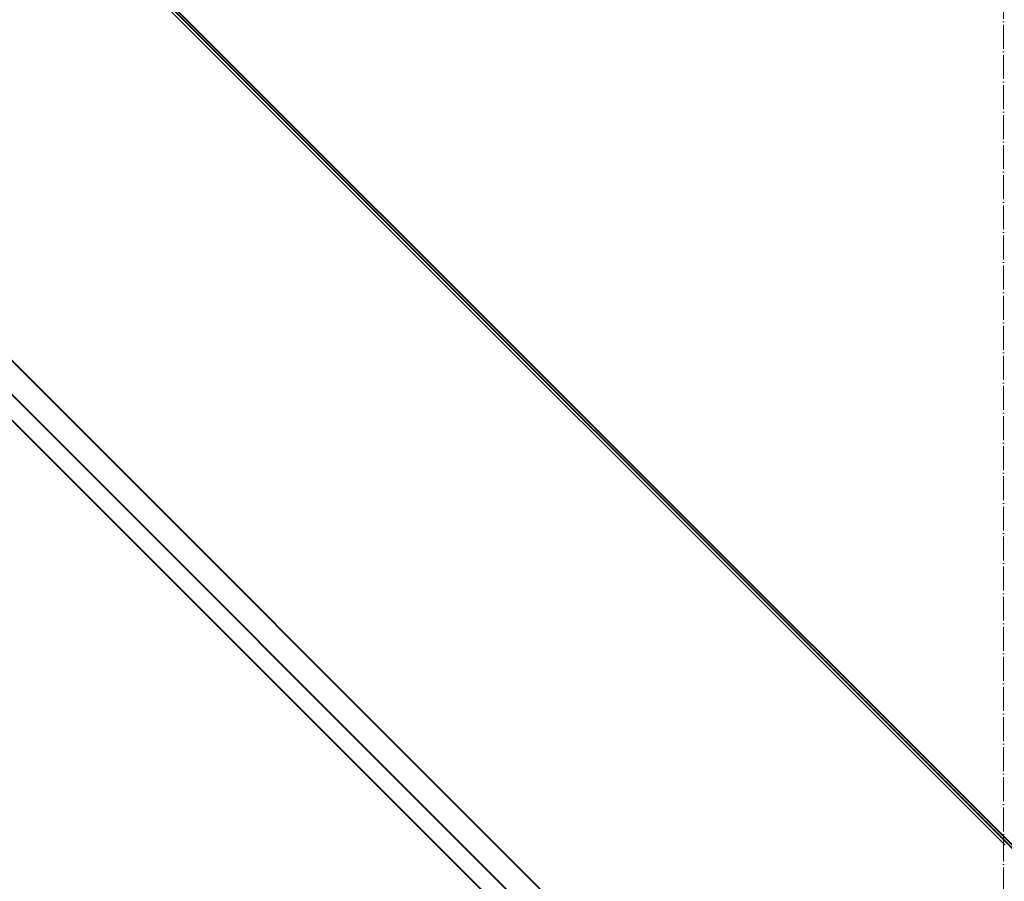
# Model space of a CAD drawing. Header units: millimetres. Extents: x -290 to 116110, y -2975 to 80225.
# Tile 111 of 247: x 42320 to 43141, y 53964 to 54682. Entities that reach past the tile are written whole.
import ezdxf

# ---------------------------------------------------------------- set-up
doc = ezdxf.new("R2010")
doc.units = ezdxf.units.MM
doc.linetypes.add('ADSK_Линия сетки', pattern=[25, 20, -2.5, 0, -2.5])
for name, color, linetype, lineweight in [('Оси', 7, 'Continuous', 9), ('Перекрытия', 7, 'Continuous', 18), ('Стены разрез', 7, 'Continuous', 40), ('Стены штриховка', 7, 'Continuous', 40)]:
    doc.layers.add(name, color=color, linetype=linetype, lineweight=lineweight)

# ---------------------------------------------------------------- blocks, each defined once
blk = doc.blocks.new('135_SLK_GD_AR_rvt-1-B2_-11_400__На лист секция 4_-11_400')
at = {"layer": 'Стены разрез', "lineweight": 9, "true_color": 0xaaaaaa}
h = blk.add_hatch(dxfattribs=at)
h.set_pattern_fill('FP_5', color=253, style=0, pattern_type=2)
h.set_pattern_definition([(0, (0, 0), (406.4, 101.6), [33.528, -271.272, 33.528, -271.272, -1625.6]), (0, (0, 0), (406.4, 101.6), [-609.6, 33.528, -576.072, 33.528, -271.272, -711.2]), (0, (0, 0), (406.4, 101.6), [-1524, 33.528, -169.672, 33.528, -474.472]), (120, (152.4, 50.8), (-291.188181, 301.1527241), [33.528, -271.272, 33.528, -271.272, -1625.6]), (120, (152.4, 50.8), (-291.188181, 301.1527241), [-609.6, 33.528, -576.072, 33.528, -271.272, -711.2]), (120, (152.4, 50.8), (-291.188181, 301.1527241), [-1524, 33.528, -169.672, 33.528, -474.472]), (240, (203.2, 254), (-115.211819, -402.7527241), [33.528, -271.272, 33.528, -271.272, -1625.6]), (240, (203.2, 254), (-115.211819, -402.7527241), [-609.6, 33.528, -576.072, 33.528, -271.272, -711.2]), (240, (203.2, 254), (-115.211819, -402.7527241), [-1524, 33.528, -169.672, 33.528, -474.472])])
h.paths.add_polyline_path([(-13091588.98, -9246289.5), (-13091574.84, -9246275.36), (-13094659.66, -9243190.53), (-13094659.66, -9243218.81), (-13092142.38, -9245736.1)])
at = {"layer": 'Перекрытия', "color": 253, "true_color": 0xaaaaaa}
blk.add_line((-13093243.56, -9244182.35), (-13092458.37, -9244967.53), dxfattribs=at)
at = {"layer": 'Стены разрез', "color": 253, "true_color": 0xaaaaaa}
for p, q in [((-13094625.87, -9242796.75), (-13089311.58, -9248111.01)), ((-13089310.17, -9248109.6), (-13094624.46, -9242795.33)), ((-13091574.84, -9246275.36), (-13094659.66, -9243190.53)), ((-13094624.66, -9243275.03), (-13091599.59, -9246300.11))]:
    blk.add_line(p, q, dxfattribs=at)
at = {"layer": 'Стены штриховка', "color": 253, "true_color": 0xaaaaaa}
blk.add_line((-13094639.66, -9243238.81), (-13091588.98, -9246289.5), dxfattribs=at)
blk = doc.blocks.new('A$Cc005853f')
at = {"layer": 'Оси', "color": 253, "linetype": 'ADSK_Линия сетки', "true_color": 0xaaaaaa}
blk.add_line((41053.11, 2607.65), (41053.11, 76891.44), dxfattribs=at)
at = {"lineweight": 5}
blk.add_blockref('135_SLK_GD_AR_rvt-1-B2_-11_400__На лист секция 4_-11_400', (13133512.77, 9298039.75), dxfattribs=at)

msp = doc.modelspace()

# ---------------------------------------------------------------- block references
msp.add_blockref('A$Cc005853f', (2087, 921.73))

doc.saveas('drawing.dxf')
